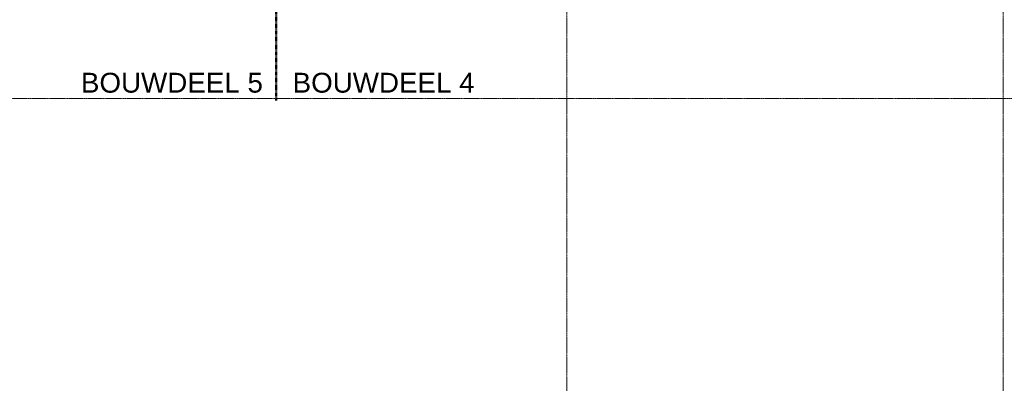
# Model space of a CAD drawing. Header units: millimetres. Extents: x -3388 to 301539, y -5590 to 54660.
# Tile 52 of 216: x 58026 to 70212, y 7271 to 11777. Entities that reach past the tile are written whole.
import ezdxf

# ---------------------------------------------------------------- set-up
doc = ezdxf.new("R2010")
doc.units = ezdxf.units.MM
doc.linetypes.add('Dash', pattern=[6.35, 3.175, -3.175])
doc.linetypes.add('stramienlijn', pattern=[21, 12, -3, 3, -3])
for name, color, linetype, lineweight in [('A-DETL', 90, 'Continuous', 9), ('G-ANNO-TEXT', 231, 'Continuous', 9), ('S-GRID', 1, 'Continuous', 9)]:
    doc.layers.add(name, color=color, linetype=linetype, lineweight=lineweight)
doc.styles.add('Arial_1', font='arial.ttf', dxfattribs={"height": 245.883234})

msp = doc.modelspace()

# ---------------------------------------------------------------- linework, layer by layer
at = {"layer": 'A-DETL', "linetype": 'Dash', "lineweight": 50}
msp.add_line((61200, 10775), (61200, 29175), dxfattribs=at)
at = {"layer": 'S-GRID', "linetype": 'stramienlijn'}
for p, q in [((64800, 54659.8316), (64800, -4400)), ((70200, 54659.8316), (70200, -4400)), ((130950, 10800), (12500.1395, 10800))]:
    msp.add_line(p, q, dxfattribs=at)

# ---------------------------------------------------------------- texts
at = {"layer": 'G-ANNO-TEXT', "color": 7, "lineweight": 13, "char_height": 245.88323, "width": 2679, "attachment_point": 1, "line_spacing_factor": 0.938532, "style": 'Arial_1'}
for s, insert in [('BOUWDEEL 5', (58784.1397, 11118.7546)), ('BOUWDEEL 4', (61404.1397, 11118.7546))]:
    msp.add_mtext(s, dxfattribs=dict(at, insert=insert))

doc.saveas('drawing.dxf')
